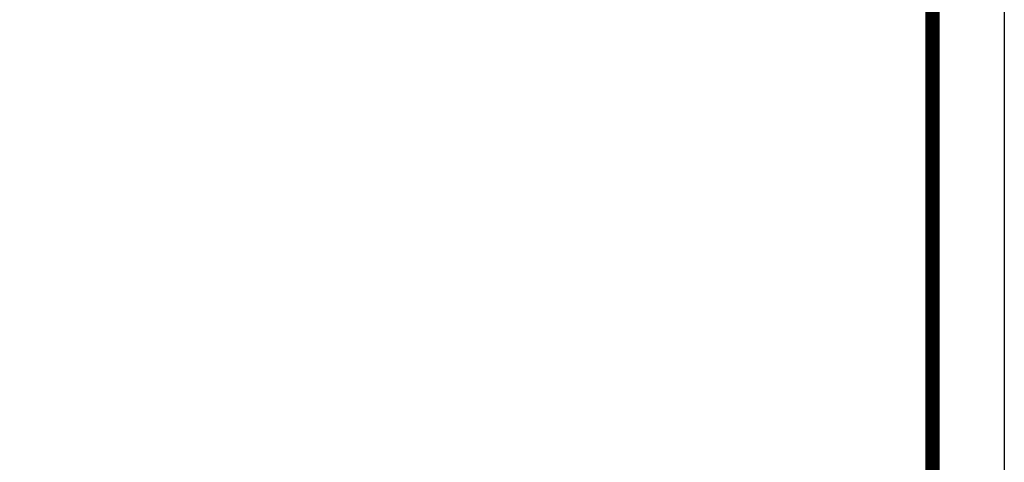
# Model space of a CAD drawing. Extents: x -118729 to -53705, y 33529 to 45095.
# Tile 58 of 83: x -60093 to -59407, y 35014 to 35322. Entities that reach past the tile are written whole.
import ezdxf

# ---------------------------------------------------------------- set-up
doc = ezdxf.new("R2010")
doc.units = 0
doc.header["$LTSCALE"] = 10
doc.header["$MEASUREMENT"] = 0
doc.layers.get('0').update_dxf_attribs({"color": 9, "linetype": 'CONTINUOUS'})

msp = doc.modelspace()

# ---------------------------------------------------------------- linework, layer by layer
msp.add_lwpolyline([(-63607.139447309, 36498.91731600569), (-59407.139447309, 36498.91731600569), (-59407.139447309, 33528.91731600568), (-63607.139447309, 33528.91731600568)], close=True)
at = {"const_width": 10}
msp.add_lwpolyline([(-63507.139447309, 33578.91731600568), (-63507.139447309, 36448.91731600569), (-59457.139447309, 36448.91731600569), (-59457.139447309, 33578.91731600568)], close=True, dxfattribs=at)

doc.saveas('drawing.dxf')
